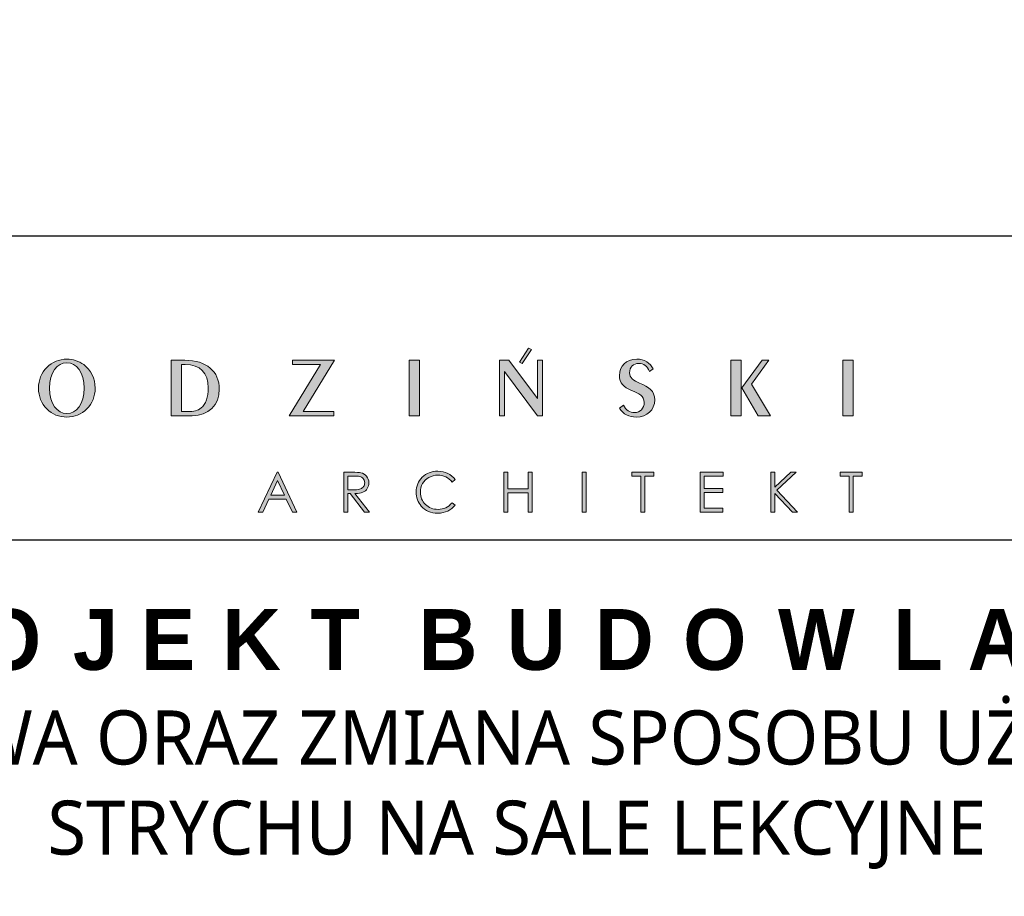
# Model space of a CAD drawing. Header units: millimetres. Extents: x -221 to 149158, y -114258 to 0.
# Tile 164 of 219: x 103523 to 104106, y -55154 to -54635. Entities that reach past the tile are written whole.
import ezdxf

# ---------------------------------------------------------------- set-up
doc = ezdxf.new("R2010")
doc.units = ezdxf.units.MM
doc.layers.get('0').update_dxf_attribs({"lineweight": 0})
doc.layers.add('A-przekrycieram.ART', color=7, linetype='Continuous', lineweight=0, true_color=0xffffff)
doc.layers.add('opis..KF', color=250, linetype='Continuous', lineweight=15)
doc.styles.add('ARCH', font='segoeuil.ttf')

# ---------------------------------------------------------------- blocks, each defined once
blk = doc.blocks.new('*U1674')
at = {"layer": 'A-przekrycieram.ART'}
h = blk.add_hatch(color=256, dxfattribs=at)
h.dxf.hatch_style = 1
h.paths.add_polyline_path([(0, 4200), (5940, 4200), (5940, 0), (0, 0)])
h.paths.add_polyline_path([(200, 4100), (5840, 4100), (5840, 100), (200, 100)], flags=16)
blk = doc.blocks.new('A$C3E4B4AA6')
at = {"layer": 'opis..KF', "lineweight": 0}
h = blk.add_hatch(color=256, dxfattribs=at)
h.dxf.hatch_style = 1
edge = h.paths.add_edge_path()
edge.add_spline(control_points=[(450.52, 40.88), (450.52, 40.88), (450.52, 59.11), (450.52, 59.11), (450.52, 59.11), (450.52, 59.11), (448.89, 59.11), (448.89, 59.11), (448.89, 59.11), (448.89, 59.11), (448.89, 46.51), (448.89, 46.51), (448.89, 46.51), (448.89, 46.51), (439.46, 59.11), (439.46, 59.11), (439.46, 59.11), (439.46, 59.11), (436.36, 59.11), (436.36, 59.11), (436.36, 59.11), (436.36, 59.11), (436.36, 40.88), (436.36, 40.88), (436.36, 40.88), (436.36, 40.88), (437.97, 40.88), (437.97, 40.88), (437.97, 40.88), (437.97, 40.88), (437.97, 55.4), (437.97, 55.4), (437.97, 55.4), (437.97, 55.4), (448.89, 40.88), (448.89, 40.88), (448.89, 40.88), (448.89, 40.88), (450.52, 40.88), (450.52, 40.88)], knot_values=[0, 0, 0, 0, 0.090909, 0.090909, 0.090909, 0.091009, 0.181818, 0.181818, 0.181818, 0.181918, 0.272727, 0.272727, 0.272727, 0.272827, 0.363636, 0.363636, 0.363636, 0.363736, 0.454545, 0.454545, 0.454545, 0.454645, 0.545455, 0.545455, 0.545455, 0.545555, 0.636364, 0.636364, 0.636364, 0.636464, 0.727273, 0.727273, 0.727273, 0.727373, 0.818182, 0.818182, 0.818182, 0.818282, 1, 1, 1, 1], degree=3, periodic=0)
edge = h.paths.add_edge_path()
edge.add_spline(control_points=[(443.87, 58.02), (443.87, 58.02), (446.85, 62.62), (446.85, 62.62), (446.85, 62.62), (446.85, 62.62), (445.89, 63.1), (445.89, 63.1), (445.89, 63.1), (445.89, 63.1), (442.91, 58.5), (442.91, 58.5), (442.91, 58.5), (442.91, 58.5), (443.87, 58.02), (443.87, 58.02)], knot_values=[0, 0, 0, 0, 0.2, 0.2, 0.2, 0.2001, 0.4, 0.4, 0.4, 0.4001, 0.6, 0.6, 0.6, 0.6001, 1, 1, 1, 1], degree=3, periodic=0)
h = blk.add_hatch(color=256, dxfattribs=at)
h.dxf.hatch_style = 1
edge = h.paths.add_edge_path()
edge.add_spline(control_points=[(303.45, 49.95), (303.45, 53.16), (302.11, 55.89), (299.68, 57.69), (299.68, 57.69), (298.04, 58.86), (296.14, 59.5), (294.15, 59.5), (294.15, 59.5), (291.66, 59.5), (289.35, 58.52), (287.59, 56.79), (287.59, 56.79), (285.79, 55.04), (284.84, 52.65), (284.84, 49.95), (284.84, 49.95), (284.84, 47.27), (285.79, 44.9), (287.54, 43.15), (287.54, 43.15), (289.35, 41.35), (291.64, 40.44), (294.15, 40.44), (294.15, 40.44), (296.63, 40.44), (298.92, 41.35), (300.72, 43.15), (300.72, 43.15), (302.5, 44.9), (303.45, 47.27), (303.45, 49.95)], knot_values=[0, 0, 0, 0, 0.111111, 0.111111, 0.111111, 0.111211, 0.222222, 0.222222, 0.222222, 0.222322, 0.333333, 0.333333, 0.333333, 0.333433, 0.444444, 0.444444, 0.444444, 0.444544, 0.555556, 0.555556, 0.555556, 0.555656, 0.666667, 0.666667, 0.666667, 0.666767, 0.777778, 0.777778, 0.777778, 0.777878, 1, 1, 1, 1], degree=3, periodic=0)
edge = h.paths.add_edge_path(flags=16)
edge.add_spline(control_points=[(299.85, 49.95), (299.85, 44.76), (297.31, 41.61), (294.15, 41.61), (294.15, 41.61), (290.95, 41.61), (288.44, 44.78), (288.44, 49.95), (288.44, 49.95), (288.44, 55.14), (290.95, 58.33), (294.15, 58.33), (294.15, 58.33), (297.31, 58.33), (299.85, 55.16), (299.85, 49.95)], knot_values=[0, 0, 0, 0, 0.2, 0.2, 0.2, 0.2001, 0.4, 0.4, 0.4, 0.4001, 0.6, 0.6, 0.6, 0.6001, 1, 1, 1, 1], degree=3, periodic=0)
h = blk.add_hatch(color=256, dxfattribs=at)
h.dxf.hatch_style = 1
edge = h.paths.add_edge_path()
edge.add_spline(control_points=[(344.26, 49.58), (344.26, 55.48), (340.09, 59.11), (332.9, 59.11), (332.9, 59.11), (332.9, 59.11), (328.45, 59.11), (328.45, 59.11), (328.45, 59.11), (328.45, 59.11), (328.45, 40.88), (328.45, 40.88), (328.45, 40.88), (328.45, 40.88), (335.34, 40.88), (335.34, 40.88), (335.34, 40.88), (340.72, 40.88), (344.26, 44.39), (344.26, 49.58)], knot_values=[0, 0, 0, 0, 0.166667, 0.166667, 0.166667, 0.166767, 0.333333, 0.333333, 0.333333, 0.333433, 0.5, 0.5, 0.5, 0.5001, 0.666667, 0.666667, 0.666667, 0.666767, 1, 1, 1, 1], degree=3, periodic=0)
edge = h.paths.add_edge_path(flags=16)
edge.add_spline(control_points=[(340.63, 50.04), (340.63, 47), (339.75, 44.71), (338.31, 43.44), (338.31, 43.44), (337.29, 42.56), (335.85, 42.25), (333.81, 42.25), (333.81, 42.25), (333.81, 42.25), (331.81, 42.25), (331.81, 42.25), (331.81, 42.25), (331.81, 42.25), (331.81, 57.74), (331.81, 57.74), (331.81, 57.74), (331.81, 57.74), (333.07, 57.74), (333.07, 57.74), (333.07, 57.74), (337.97, 57.74), (340.63, 55.01), (340.63, 50.04)], knot_values=[0, 0, 0, 0, 0.142857, 0.142857, 0.142857, 0.142957, 0.285714, 0.285714, 0.285714, 0.285814, 0.428571, 0.428571, 0.428571, 0.428671, 0.571429, 0.571429, 0.571429, 0.571529, 0.714286, 0.714286, 0.714286, 0.714386, 1, 1, 1, 1], degree=3, periodic=0)
h = blk.add_hatch(color=256, dxfattribs=at)
h.dxf.hatch_style = 1
edge = h.paths.add_edge_path()
edge.add_spline(control_points=[(382.16, 59.11), (382.16, 59.11), (368.32, 59.11), (368.32, 59.11), (368.32, 59.11), (368.32, 59.11), (368.32, 57.74), (368.32, 57.74), (368.32, 57.74), (368.32, 57.74), (377.58, 57.74), (377.58, 57.74), (377.58, 57.74), (377.58, 57.74), (367.28, 40.88), (367.28, 40.88), (367.28, 40.88), (367.28, 40.88), (381.97, 40.88), (381.97, 40.88), (381.97, 40.88), (381.97, 40.88), (381.97, 42.25), (381.97, 42.25), (381.97, 42.25), (381.97, 42.25), (371.88, 42.25), (371.88, 42.25), (371.88, 42.25), (371.88, 42.25), (382.16, 59.11), (382.16, 59.11)], knot_values=[0, 0, 0, 0, 0.111111, 0.111111, 0.111111, 0.111211, 0.222222, 0.222222, 0.222222, 0.222322, 0.333333, 0.333333, 0.333333, 0.333433, 0.444444, 0.444444, 0.444444, 0.444544, 0.555556, 0.555556, 0.555556, 0.555656, 0.666667, 0.666667, 0.666667, 0.666767, 0.777778, 0.777778, 0.777778, 0.777878, 1, 1, 1, 1], degree=3, periodic=0)
h = blk.add_hatch(color=256, dxfattribs=at)
h.dxf.hatch_style = 1
edge = h.paths.add_edge_path()
edge.add_spline(control_points=[(410.03, 40.88), (410.03, 40.88), (410.03, 59.11), (410.03, 59.11), (410.03, 59.11), (410.03, 59.11), (406.69, 59.11), (406.69, 59.11), (406.69, 59.11), (406.69, 59.11), (406.69, 40.88), (406.69, 40.88), (406.69, 40.88), (406.69, 40.88), (410.03, 40.88), (410.03, 40.88)], knot_values=[0, 0, 0, 0, 0.2, 0.2, 0.2, 0.2001, 0.4, 0.4, 0.4, 0.4001, 0.6, 0.6, 0.6, 0.6001, 1, 1, 1, 1], degree=3, periodic=0)
h = blk.add_hatch(color=256, dxfattribs=at)
h.dxf.hatch_style = 1
edge = h.paths.add_edge_path()
edge.add_spline(control_points=[(487.4, 46.07), (487.4, 49.21), (485.45, 50.31), (482.45, 51.6), (482.45, 51.6), (480.41, 52.48), (479.16, 53.28), (479.16, 55.04), (479.16, 55.04), (479.16, 56.87), (480.41, 58.11), (482.16, 58.11), (482.16, 58.11), (483.79, 58.11), (485.04, 57.18), (485.67, 55.45), (485.67, 55.45), (485.67, 55.45), (486.86, 56.26), (486.86, 56.26), (486.86, 56.26), (485.94, 58.33), (483.99, 59.5), (481.48, 59.5), (481.48, 59.5), (478.07, 59.5), (475.8, 57.18), (475.8, 54.09), (475.8, 54.09), (475.8, 51.63), (477.12, 50.31), (479.82, 49.19), (479.82, 49.19), (482.28, 48.19), (483.96, 47.53), (483.96, 45.22), (483.96, 45.22), (483.96, 43.32), (482.65, 41.91), (480.68, 41.91), (480.68, 41.91), (479.29, 41.91), (477.95, 42.76), (477.12, 44.34), (477.12, 44.34), (477.12, 44.34), (475.78, 43.39), (475.78, 43.39), (475.78, 43.39), (477.12, 41.35), (478.9, 40.44), (481.38, 40.44), (481.38, 40.44), (484.84, 40.44), (487.4, 42.78), (487.4, 46.07)], knot_values=[0, 0, 0, 0, 0.066667, 0.066667, 0.066667, 0.066767, 0.133333, 0.133333, 0.133333, 0.133433, 0.2, 0.2, 0.2, 0.2001, 0.266667, 0.266667, 0.266667, 0.266767, 0.333333, 0.333333, 0.333333, 0.333433, 0.4, 0.4, 0.4, 0.4001, 0.466667, 0.466667, 0.466667, 0.466767, 0.533333, 0.533333, 0.533333, 0.533433, 0.6, 0.6, 0.6, 0.6001, 0.666667, 0.666667, 0.666667, 0.666767, 0.733333, 0.733333, 0.733333, 0.733433, 0.8, 0.8, 0.8, 0.8001, 0.866667, 0.866667, 0.866667, 0.866767, 1, 1, 1, 1], degree=3, periodic=0)
h = blk.add_hatch(color=256, dxfattribs=at)
h.dxf.hatch_style = 1
edge = h.paths.add_edge_path()
edge.add_spline(control_points=[(525.43, 40.88), (525.43, 40.88), (519.17, 51.29), (519.17, 51.29), (519.17, 51.29), (519.17, 51.29), (524.87, 59.11), (524.87, 59.11), (524.87, 59.11), (524.87, 59.11), (522.77, 59.11), (522.77, 59.11), (522.77, 59.11), (522.77, 59.11), (516.05, 50.02), (516.05, 50.02), (516.05, 50.02), (516.05, 50.02), (521.43, 40.88), (521.43, 40.88), (521.43, 40.88), (521.43, 40.88), (525.43, 40.88), (525.43, 40.88)], knot_values=[0, 0, 0, 0, 0.142857, 0.142857, 0.142857, 0.142957, 0.285714, 0.285714, 0.285714, 0.285814, 0.428571, 0.428571, 0.428571, 0.428671, 0.571429, 0.571429, 0.571429, 0.571529, 0.714286, 0.714286, 0.714286, 0.714386, 1, 1, 1, 1], degree=3, periodic=0)
edge = h.paths.add_edge_path()
edge.add_spline(control_points=[(515.85, 40.88), (515.85, 40.88), (515.85, 59.11), (515.85, 59.11), (515.85, 59.11), (515.85, 59.11), (512.47, 59.11), (512.47, 59.11), (512.47, 59.11), (512.47, 59.11), (512.47, 40.88), (512.47, 40.88), (512.47, 40.88), (512.47, 40.88), (515.85, 40.88), (515.85, 40.88)], knot_values=[0, 0, 0, 0, 0.2, 0.2, 0.2, 0.2001, 0.4, 0.4, 0.4, 0.4001, 0.6, 0.6, 0.6, 0.6001, 1, 1, 1, 1], degree=3, periodic=0)
h = blk.add_hatch(color=256, dxfattribs=at)
h.dxf.hatch_style = 1
edge = h.paths.add_edge_path()
edge.add_spline(control_points=[(552.64, 40.88), (552.64, 40.88), (552.64, 59.11), (552.64, 59.11), (552.64, 59.11), (552.64, 59.11), (549.3, 59.11), (549.3, 59.11), (549.3, 59.11), (549.3, 59.11), (549.3, 40.88), (549.3, 40.88), (549.3, 40.88), (549.3, 40.88), (552.64, 40.88), (552.64, 40.88)], knot_values=[0, 0, 0, 0, 0.2, 0.2, 0.2, 0.2001, 0.4, 0.4, 0.4, 0.4001, 0.6, 0.6, 0.6, 0.6001, 1, 1, 1, 1], degree=3, periodic=0)
h = blk.add_hatch(color=256, dxfattribs=at)
h.dxf.hatch_style = 1
edge = h.paths.add_edge_path()
edge.add_spline(control_points=[(363.59, 22.31), (363.59, 22.31), (369.72, 9.18), (369.72, 9.18), (369.72, 9.18), (369.72, 9.18), (368.31, 9.18), (368.31, 9.18), (368.31, 9.18), (368.31, 9.18), (366.25, 13.5), (366.25, 13.5), (366.25, 13.5), (366.25, 13.5), (360.57, 13.5), (360.57, 13.5), (360.57, 13.5), (360.57, 13.5), (358.53, 9.18), (358.53, 9.18), (358.53, 9.18), (358.53, 9.18), (357.06, 9.18), (357.06, 9.18), (357.06, 9.18), (357.06, 9.18), (363.26, 22.31), (363.26, 22.31), (363.26, 22.31), (363.26, 22.31), (363.59, 22.31), (363.59, 22.31)], knot_values=[0, 0, 0, 0, 0.111111, 0.111111, 0.111111, 0.111211, 0.222222, 0.222222, 0.222222, 0.222322, 0.333333, 0.333333, 0.333333, 0.333433, 0.444444, 0.444444, 0.444444, 0.444544, 0.555556, 0.555556, 0.555556, 0.555656, 0.666667, 0.666667, 0.666667, 0.666767, 0.777778, 0.777778, 0.777778, 0.777878, 1, 1, 1, 1], degree=3, periodic=0)
edge = h.paths.add_edge_path(flags=16)
edge.add_spline(control_points=[(363.43, 19.56), (363.43, 19.56), (361.17, 14.78), (361.17, 14.78), (361.17, 14.78), (361.17, 14.78), (365.68, 14.78), (365.68, 14.78), (365.68, 14.78), (365.68, 14.78), (363.43, 19.56), (363.43, 19.56)], knot_values=[0, 0, 0, 0, 0.25, 0.25, 0.25, 0.2501, 0.5, 0.5, 0.5, 0.5001, 1, 1, 1, 1], degree=3, periodic=0)
h = blk.add_hatch(color=256, dxfattribs=at)
h.dxf.hatch_style = 1
edge = h.paths.add_edge_path()
edge.add_spline(control_points=[(385.19, 22.31), (385.19, 22.31), (387.81, 22.31), (387.81, 22.31), (387.81, 22.31), (389.27, 22.31), (390.26, 22.25), (390.78, 22.13), (390.78, 22.13), (391.56, 21.96), (392.19, 21.57), (392.68, 20.99), (392.68, 20.99), (393.17, 20.4), (393.42, 19.68), (393.42, 18.82), (393.42, 18.82), (393.42, 18.11), (393.25, 17.48), (392.91, 16.94), (392.91, 16.94), (392.58, 16.4), (392.09, 15.99), (391.47, 15.72), (391.47, 15.72), (390.84, 15.44), (389.98, 15.3), (388.87, 15.29), (388.87, 15.29), (388.87, 15.29), (393.6, 9.18), (393.6, 9.18), (393.6, 9.18), (393.6, 9.18), (391.99, 9.18), (391.99, 9.18), (391.99, 9.18), (391.99, 9.18), (387.26, 15.29), (387.26, 15.29), (387.26, 15.29), (387.26, 15.29), (386.51, 15.29), (386.51, 15.29), (386.51, 15.29), (386.51, 15.29), (386.51, 9.18), (386.51, 9.18), (386.51, 9.18), (386.51, 9.18), (385.19, 9.18), (385.19, 9.18), (385.19, 9.18), (385.19, 9.18), (385.19, 22.31), (385.19, 22.31)], knot_values=[0, 0, 0, 0, 0.066667, 0.066667, 0.066667, 0.066767, 0.133333, 0.133333, 0.133333, 0.133433, 0.2, 0.2, 0.2, 0.2001, 0.266667, 0.266667, 0.266667, 0.266767, 0.333333, 0.333333, 0.333333, 0.333433, 0.4, 0.4, 0.4, 0.4001, 0.466667, 0.466667, 0.466667, 0.466767, 0.533333, 0.533333, 0.533333, 0.533433, 0.6, 0.6, 0.6, 0.6001, 0.666667, 0.666667, 0.666667, 0.666767, 0.733333, 0.733333, 0.733333, 0.733433, 0.8, 0.8, 0.8, 0.8001, 0.866667, 0.866667, 0.866667, 0.866767, 1, 1, 1, 1], degree=3, periodic=0)
edge = h.paths.add_edge_path(flags=16)
edge.add_spline(control_points=[(386.51, 21.03), (386.51, 21.03), (386.51, 16.57), (386.51, 16.57), (386.51, 16.57), (386.51, 16.57), (388.77, 16.55), (388.77, 16.55), (388.77, 16.55), (389.65, 16.55), (390.3, 16.64), (390.72, 16.8), (390.72, 16.8), (391.14, 16.97), (391.47, 17.24), (391.71, 17.6), (391.71, 17.6), (391.94, 17.97), (392.06, 18.37), (392.06, 18.83), (392.06, 18.83), (392.06, 19.27), (391.94, 19.67), (391.7, 20.03), (391.7, 20.03), (391.47, 20.39), (391.15, 20.65), (390.76, 20.8), (390.76, 20.8), (390.38, 20.96), (389.73, 21.03), (388.83, 21.03), (388.83, 21.03), (388.83, 21.03), (386.51, 21.03), (386.51, 21.03)], knot_values=[0, 0, 0, 0, 0.1, 0.1, 0.1, 0.1001, 0.2, 0.2, 0.2, 0.2001, 0.3, 0.3, 0.3, 0.3001, 0.4, 0.4, 0.4, 0.4001, 0.5, 0.5, 0.5, 0.5001, 0.6, 0.6, 0.6, 0.6001, 0.7, 0.7, 0.7, 0.7001, 0.8, 0.8, 0.8, 0.8001, 1, 1, 1, 1], degree=3, periodic=0)
h = blk.add_hatch(color=256, dxfattribs=at)
h.dxf.hatch_style = 1
edge = h.paths.add_edge_path()
edge.add_spline(control_points=[(421.82, 19.89), (421.82, 19.89), (420.79, 19.09), (420.79, 19.09), (420.79, 19.09), (420.22, 19.84), (419.53, 20.4), (418.73, 20.79), (418.73, 20.79), (417.93, 21.17), (417.05, 21.36), (416.09, 21.36), (416.09, 21.36), (415.05, 21.36), (414.08, 21.11), (413.18, 20.61), (413.18, 20.61), (412.29, 20.1), (411.6, 19.43), (411.11, 18.58), (411.11, 18.58), (410.62, 17.73), (410.38, 16.78), (410.38, 15.72), (410.38, 15.72), (410.38, 14.12), (410.92, 12.78), (412.02, 11.71), (412.02, 11.71), (413.12, 10.64), (414.5, 10.1), (416.17, 10.1), (416.17, 10.1), (418.01, 10.1), (419.55, 10.82), (420.79, 12.26), (420.79, 12.26), (420.79, 12.26), (421.82, 11.47), (421.82, 11.47), (421.82, 11.47), (421.17, 10.64), (420.35, 9.99), (419.37, 9.54), (419.37, 9.54), (418.39, 9.08), (417.3, 8.86), (416.09, 8.86), (416.09, 8.86), (413.79, 8.86), (411.98, 9.62), (410.66, 11.15), (410.66, 11.15), (409.54, 12.44), (408.99, 14), (408.99, 15.82), (408.99, 15.82), (408.99, 17.74), (409.66, 19.36), (411.01, 20.67), (411.01, 20.67), (412.36, 21.99), (414.04, 22.64), (416.07, 22.64), (416.07, 22.64), (417.3, 22.64), (418.4, 22.4), (419.39, 21.92), (419.39, 21.92), (420.38, 21.43), (421.19, 20.76), (421.82, 19.89)], knot_values=[0, 0, 0, 0, 0.052632, 0.052632, 0.052632, 0.052732, 0.105263, 0.105263, 0.105263, 0.105363, 0.157895, 0.157895, 0.157895, 0.157995, 0.210526, 0.210526, 0.210526, 0.210626, 0.263158, 0.263158, 0.263158, 0.263258, 0.315789, 0.315789, 0.315789, 0.315889, 0.368421, 0.368421, 0.368421, 0.368521, 0.421053, 0.421053, 0.421053, 0.421153, 0.473684, 0.473684, 0.473684, 0.473784, 0.526316, 0.526316, 0.526316, 0.526416, 0.578947, 0.578947, 0.578947, 0.579047, 0.631579, 0.631579, 0.631579, 0.631679, 0.684211, 0.684211, 0.684211, 0.684311, 0.736842, 0.736842, 0.736842, 0.736942, 0.789474, 0.789474, 0.789474, 0.789574, 0.842105, 0.842105, 0.842105, 0.842205, 0.894737, 0.894737, 0.894737, 0.894837, 1, 1, 1, 1], degree=3, periodic=0)
h = blk.add_hatch(color=256, dxfattribs=at)
h.dxf.hatch_style = 1
edge = h.paths.add_edge_path()
edge.add_spline(control_points=[(437.81, 22.31), (437.81, 22.31), (439.13, 22.31), (439.13, 22.31), (439.13, 22.31), (439.13, 22.31), (439.13, 16.81), (439.13, 16.81), (439.13, 16.81), (439.13, 16.81), (445.82, 16.81), (445.82, 16.81), (445.82, 16.81), (445.82, 16.81), (445.82, 22.31), (445.82, 22.31), (445.82, 22.31), (445.82, 22.31), (447.13, 22.31), (447.13, 22.31), (447.13, 22.31), (447.13, 22.31), (447.13, 9.18), (447.13, 9.18), (447.13, 9.18), (447.13, 9.18), (445.82, 9.18), (445.82, 9.18), (445.82, 9.18), (445.82, 9.18), (445.82, 15.53), (445.82, 15.53), (445.82, 15.53), (445.82, 15.53), (439.13, 15.53), (439.13, 15.53), (439.13, 15.53), (439.13, 15.53), (439.13, 9.18), (439.13, 9.18), (439.13, 9.18), (439.13, 9.18), (437.81, 9.18), (437.81, 9.18), (437.81, 9.18), (437.81, 9.18), (437.81, 22.31), (437.81, 22.31)], knot_values=[0, 0, 0, 0, 0.076923, 0.076923, 0.076923, 0.077023, 0.153846, 0.153846, 0.153846, 0.153946, 0.230769, 0.230769, 0.230769, 0.230869, 0.307692, 0.307692, 0.307692, 0.307792, 0.384615, 0.384615, 0.384615, 0.384715, 0.461538, 0.461538, 0.461538, 0.461638, 0.538462, 0.538462, 0.538462, 0.538562, 0.615385, 0.615385, 0.615385, 0.615485, 0.692308, 0.692308, 0.692308, 0.692408, 0.769231, 0.769231, 0.769231, 0.769331, 0.846154, 0.846154, 0.846154, 0.846254, 1, 1, 1, 1], degree=3, periodic=0)
h = blk.add_hatch(color=256, dxfattribs=at)
h.dxf.hatch_style = 1
edge = h.paths.add_edge_path()
edge.add_spline(control_points=[(463.51, 22.31), (463.51, 22.31), (464.83, 22.31), (464.83, 22.31), (464.83, 22.31), (464.83, 22.31), (464.83, 9.18), (464.83, 9.18), (464.83, 9.18), (464.83, 9.18), (463.51, 9.18), (463.51, 9.18), (463.51, 9.18), (463.51, 9.18), (463.51, 22.31), (463.51, 22.31)], knot_values=[0, 0, 0, 0, 0.2, 0.2, 0.2, 0.2001, 0.4, 0.4, 0.4, 0.4001, 0.6, 0.6, 0.6, 0.6001, 1, 1, 1, 1], degree=3, periodic=0)
h = blk.add_hatch(color=256, dxfattribs=at)
h.dxf.hatch_style = 1
edge = h.paths.add_edge_path()
edge.add_spline(control_points=[(479.91, 21.03), (479.91, 21.03), (479.91, 22.31), (479.91, 22.31), (479.91, 22.31), (479.91, 22.31), (487.09, 22.31), (487.09, 22.31), (487.09, 22.31), (487.09, 22.31), (487.09, 21.03), (487.09, 21.03), (487.09, 21.03), (487.09, 21.03), (484.17, 21.03), (484.17, 21.03), (484.17, 21.03), (484.17, 21.03), (484.17, 9.18), (484.17, 9.18), (484.17, 9.18), (484.17, 9.18), (482.83, 9.18), (482.83, 9.18), (482.83, 9.18), (482.83, 9.18), (482.83, 21.03), (482.83, 21.03), (482.83, 21.03), (482.83, 21.03), (479.91, 21.03), (479.91, 21.03)], knot_values=[0, 0, 0, 0, 0.111111, 0.111111, 0.111111, 0.111211, 0.222222, 0.222222, 0.222222, 0.222322, 0.333333, 0.333333, 0.333333, 0.333433, 0.444444, 0.444444, 0.444444, 0.444544, 0.555556, 0.555556, 0.555556, 0.555656, 0.666667, 0.666667, 0.666667, 0.666767, 0.777778, 0.777778, 0.777778, 0.777878, 1, 1, 1, 1], degree=3, periodic=0)
h = blk.add_hatch(color=256, dxfattribs=at)
h.dxf.hatch_style = 1
edge = h.paths.add_edge_path()
edge.add_spline(control_points=[(502.38, 22.31), (502.38, 22.31), (509.9, 22.31), (509.9, 22.31), (509.9, 22.31), (509.9, 22.31), (509.9, 21.03), (509.9, 21.03), (509.9, 21.03), (509.9, 21.03), (503.7, 21.03), (503.7, 21.03), (503.7, 21.03), (503.7, 21.03), (503.7, 16.92), (503.7, 16.92), (503.7, 16.92), (503.7, 16.92), (509.84, 16.92), (509.84, 16.92), (509.84, 16.92), (509.84, 16.92), (509.84, 15.64), (509.84, 15.64), (509.84, 15.64), (509.84, 15.64), (503.7, 15.64), (503.7, 15.64), (503.7, 15.64), (503.7, 15.64), (503.7, 10.46), (503.7, 10.46), (503.7, 10.46), (503.7, 10.46), (509.84, 10.46), (509.84, 10.46), (509.84, 10.46), (509.84, 10.46), (509.84, 9.18), (509.84, 9.18), (509.84, 9.18), (509.84, 9.18), (502.38, 9.18), (502.38, 9.18), (502.38, 9.18), (502.38, 9.18), (502.38, 22.31), (502.38, 22.31)], knot_values=[0, 0, 0, 0, 0.076923, 0.076923, 0.076923, 0.077023, 0.153846, 0.153846, 0.153846, 0.153946, 0.230769, 0.230769, 0.230769, 0.230869, 0.307692, 0.307692, 0.307692, 0.307792, 0.384615, 0.384615, 0.384615, 0.384715, 0.461538, 0.461538, 0.461538, 0.461638, 0.538462, 0.538462, 0.538462, 0.538562, 0.615385, 0.615385, 0.615385, 0.615485, 0.692308, 0.692308, 0.692308, 0.692408, 0.769231, 0.769231, 0.769231, 0.769331, 0.846154, 0.846154, 0.846154, 0.846254, 1, 1, 1, 1], degree=3, periodic=0)
h = blk.add_hatch(color=256, dxfattribs=at)
h.dxf.hatch_style = 1
edge = h.paths.add_edge_path()
edge.add_spline(control_points=[(525.54, 22.31), (525.54, 22.31), (526.88, 22.31), (526.88, 22.31), (526.88, 22.31), (526.88, 22.31), (526.88, 17.39), (526.88, 17.39), (526.88, 17.39), (526.88, 17.39), (532.14, 22.31), (532.14, 22.31), (532.14, 22.31), (532.14, 22.31), (533.91, 22.31), (533.91, 22.31), (533.91, 22.31), (533.91, 22.31), (527.58, 16.42), (527.58, 16.42), (527.58, 16.42), (527.58, 16.42), (534.4, 9.18), (534.4, 9.18), (534.4, 9.18), (534.4, 9.18), (532.65, 9.18), (532.65, 9.18), (532.65, 9.18), (532.65, 9.18), (526.88, 15.32), (526.88, 15.32), (526.88, 15.32), (526.88, 15.32), (526.88, 9.18), (526.88, 9.18), (526.88, 9.18), (526.88, 9.18), (525.54, 9.18), (525.54, 9.18), (525.54, 9.18), (525.54, 9.18), (525.54, 22.31), (525.54, 22.31)], knot_values=[0, 0, 0, 0, 0.083333, 0.083333, 0.083333, 0.083433, 0.166667, 0.166667, 0.166667, 0.166767, 0.25, 0.25, 0.25, 0.2501, 0.333333, 0.333333, 0.333333, 0.333433, 0.416667, 0.416667, 0.416667, 0.416767, 0.5, 0.5, 0.5, 0.5001, 0.583333, 0.583333, 0.583333, 0.583433, 0.666667, 0.666667, 0.666667, 0.666767, 0.75, 0.75, 0.75, 0.7501, 0.833333, 0.833333, 0.833333, 0.833433, 1, 1, 1, 1], degree=3, periodic=0)
h = blk.add_hatch(color=256, dxfattribs=at)
h.dxf.hatch_style = 1
edge = h.paths.add_edge_path()
edge.add_spline(control_points=[(548.42, 21.03), (548.42, 21.03), (548.42, 22.31), (548.42, 22.31), (548.42, 22.31), (548.42, 22.31), (555.61, 22.31), (555.61, 22.31), (555.61, 22.31), (555.61, 22.31), (555.61, 21.03), (555.61, 21.03), (555.61, 21.03), (555.61, 21.03), (552.68, 21.03), (552.68, 21.03), (552.68, 21.03), (552.68, 21.03), (552.68, 9.18), (552.68, 9.18), (552.68, 9.18), (552.68, 9.18), (551.35, 9.18), (551.35, 9.18), (551.35, 9.18), (551.35, 9.18), (551.35, 21.03), (551.35, 21.03), (551.35, 21.03), (551.35, 21.03), (548.42, 21.03), (548.42, 21.03)], knot_values=[0, 0, 0, 0, 0.111111, 0.111111, 0.111111, 0.111211, 0.222222, 0.222222, 0.222222, 0.222322, 0.333333, 0.333333, 0.333333, 0.333433, 0.444444, 0.444444, 0.444444, 0.444544, 0.555556, 0.555556, 0.555556, 0.555656, 0.666667, 0.666667, 0.666667, 0.666767, 0.777778, 0.777778, 0.777778, 0.777878, 1, 1, 1, 1], degree=3, periodic=0)
at = {"layer": 'opis..KF', "lineweight": 30}
blk.add_lwpolyline([(0, 100), (933, 100), (933, 0), (0, 0)], close=True, dxfattribs=at)
at = {"layer": 'opis..KF', "lineweight": 0}
for points, knots in [([(443.87, 58.02), (443.87, 58.02), (446.85, 62.62), (446.85, 62.62), (446.85, 62.62), (446.85, 62.62), (445.89, 63.1), (445.89, 63.1), (445.89, 63.1), (445.89, 63.1), (442.91, 58.5), (442.91, 58.5), (442.91, 58.5), (442.91, 58.5), (443.87, 58.02), (443.87, 58.02)], [0, 0, 0, 0, 0.2, 0.2, 0.2, 0.2, 0.4, 0.4, 0.4, 0.4, 0.6, 0.6, 0.6, 0.6, 1, 1, 1, 1]), ([(303.45, 49.95), (303.45, 53.16), (302.11, 55.89), (299.68, 57.69), (299.68, 57.69), (298.04, 58.86), (296.14, 59.5), (294.15, 59.5), (294.15, 59.5), (291.66, 59.5), (289.35, 58.52), (287.59, 56.79), (287.59, 56.79), (285.79, 55.04), (284.84, 52.65), (284.84, 49.95), (284.84, 49.95), (284.84, 47.27), (285.79, 44.9), (287.54, 43.15), (287.54, 43.15), (289.35, 41.35), (291.64, 40.44), (294.15, 40.44), (294.15, 40.44), (296.63, 40.44), (298.92, 41.35), (300.72, 43.15), (300.72, 43.15), (302.5, 44.9), (303.45, 47.27), (303.45, 49.95)], [0, 0, 0, 0, 0.111111, 0.111111, 0.111111, 0.111111, 0.222222, 0.222222, 0.222222, 0.222222, 0.333333, 0.333333, 0.333333, 0.333333, 0.444444, 0.444444, 0.444444, 0.444444, 0.555556, 0.555556, 0.555556, 0.555556, 0.666667, 0.666667, 0.666667, 0.666667, 0.777778, 0.777778, 0.777778, 0.777778, 1, 1, 1, 1]), ([(299.85, 49.95), (299.85, 44.76), (297.31, 41.61), (294.15, 41.61), (294.15, 41.61), (290.95, 41.61), (288.44, 44.78), (288.44, 49.95), (288.44, 49.95), (288.44, 55.14), (290.95, 58.33), (294.15, 58.33), (294.15, 58.33), (297.31, 58.33), (299.85, 55.16), (299.85, 49.95)], [0, 0, 0, 0, 0.2, 0.2, 0.2, 0.2, 0.4, 0.4, 0.4, 0.4, 0.6, 0.6, 0.6, 0.6, 1, 1, 1, 1]), ([(344.26, 49.58), (344.26, 55.48), (340.09, 59.11), (332.9, 59.11), (332.9, 59.11), (332.9, 59.11), (328.45, 59.11), (328.45, 59.11), (328.45, 59.11), (328.45, 59.11), (328.45, 40.88), (328.45, 40.88), (328.45, 40.88), (328.45, 40.88), (335.34, 40.88), (335.34, 40.88), (335.34, 40.88), (340.72, 40.88), (344.26, 44.39), (344.26, 49.58)], [0, 0, 0, 0, 0.166667, 0.166667, 0.166667, 0.166667, 0.333333, 0.333333, 0.333333, 0.333333, 0.5, 0.5, 0.5, 0.5, 0.666667, 0.666667, 0.666667, 0.666667, 1, 1, 1, 1]), ([(382.16, 59.11), (382.16, 59.11), (368.32, 59.11), (368.32, 59.11), (368.32, 59.11), (368.32, 59.11), (368.32, 57.74), (368.32, 57.74), (368.32, 57.74), (368.32, 57.74), (377.58, 57.74), (377.58, 57.74), (377.58, 57.74), (377.58, 57.74), (367.28, 40.88), (367.28, 40.88), (367.28, 40.88), (367.28, 40.88), (381.97, 40.88), (381.97, 40.88), (381.97, 40.88), (381.97, 40.88), (381.97, 42.25), (381.97, 42.25), (381.97, 42.25), (381.97, 42.25), (371.88, 42.25), (371.88, 42.25), (371.88, 42.25), (371.88, 42.25), (382.16, 59.11), (382.16, 59.11)], [0, 0, 0, 0, 0.111111, 0.111111, 0.111111, 0.111111, 0.222222, 0.222222, 0.222222, 0.222222, 0.333333, 0.333333, 0.333333, 0.333333, 0.444444, 0.444444, 0.444444, 0.444444, 0.555556, 0.555556, 0.555556, 0.555556, 0.666667, 0.666667, 0.666667, 0.666667, 0.777778, 0.777778, 0.777778, 0.777778, 1, 1, 1, 1]), ([(410.03, 40.88), (410.03, 40.88), (410.03, 59.11), (410.03, 59.11), (410.03, 59.11), (410.03, 59.11), (406.69, 59.11), (406.69, 59.11), (406.69, 59.11), (406.69, 59.11), (406.69, 40.88), (406.69, 40.88), (406.69, 40.88), (406.69, 40.88), (410.03, 40.88), (410.03, 40.88)], [0, 0, 0, 0, 0.2, 0.2, 0.2, 0.2, 0.4, 0.4, 0.4, 0.4, 0.6, 0.6, 0.6, 0.6, 1, 1, 1, 1]), ([(450.52, 40.88), (450.52, 40.88), (450.52, 59.11), (450.52, 59.11), (450.52, 59.11), (450.52, 59.11), (448.89, 59.11), (448.89, 59.11), (448.89, 59.11), (448.89, 59.11), (448.89, 46.51), (448.89, 46.51), (448.89, 46.51), (448.89, 46.51), (439.46, 59.11), (439.46, 59.11), (439.46, 59.11), (439.46, 59.11), (436.36, 59.11), (436.36, 59.11), (436.36, 59.11), (436.36, 59.11), (436.36, 40.88), (436.36, 40.88), (436.36, 40.88), (436.36, 40.88), (437.97, 40.88), (437.97, 40.88), (437.97, 40.88), (437.97, 40.88), (437.97, 55.4), (437.97, 55.4), (437.97, 55.4), (437.97, 55.4), (448.89, 40.88), (448.89, 40.88), (448.89, 40.88), (448.89, 40.88), (450.52, 40.88), (450.52, 40.88)], [0, 0, 0, 0, 0.090909, 0.090909, 0.090909, 0.090909, 0.181818, 0.181818, 0.181818, 0.181818, 0.272727, 0.272727, 0.272727, 0.272727, 0.363636, 0.363636, 0.363636, 0.363636, 0.454545, 0.454545, 0.454545, 0.454545, 0.545455, 0.545455, 0.545455, 0.545455, 0.636364, 0.636364, 0.636364, 0.636364, 0.727273, 0.727273, 0.727273, 0.727273, 0.818182, 0.818182, 0.818182, 0.818182, 1, 1, 1, 1]), ([(487.4, 46.07), (487.4, 49.21), (485.45, 50.31), (482.45, 51.6), (482.45, 51.6), (480.41, 52.48), (479.16, 53.28), (479.16, 55.04), (479.16, 55.04), (479.16, 56.87), (480.41, 58.11), (482.16, 58.11), (482.16, 58.11), (483.79, 58.11), (485.04, 57.18), (485.67, 55.45), (485.67, 55.45), (485.67, 55.45), (486.86, 56.26), (486.86, 56.26), (486.86, 56.26), (485.94, 58.33), (483.99, 59.5), (481.48, 59.5), (481.48, 59.5), (478.07, 59.5), (475.8, 57.18), (475.8, 54.09), (475.8, 54.09), (475.8, 51.63), (477.12, 50.31), (479.82, 49.19), (479.82, 49.19), (482.28, 48.19), (483.96, 47.53), (483.96, 45.22), (483.96, 45.22), (483.96, 43.32), (482.65, 41.91), (480.68, 41.91), (480.68, 41.91), (479.29, 41.91), (477.95, 42.76), (477.12, 44.34), (477.12, 44.34), (477.12, 44.34), (475.78, 43.39), (475.78, 43.39), (475.78, 43.39), (477.12, 41.35), (478.9, 40.44), (481.38, 40.44), (481.38, 40.44), (484.84, 40.44), (487.4, 42.78), (487.4, 46.07)], [0, 0, 0, 0, 0.066667, 0.066667, 0.066667, 0.066667, 0.133333, 0.133333, 0.133333, 0.133333, 0.2, 0.2, 0.2, 0.2, 0.266667, 0.266667, 0.266667, 0.266667, 0.333333, 0.333333, 0.333333, 0.333333, 0.4, 0.4, 0.4, 0.4, 0.466667, 0.466667, 0.466667, 0.466667, 0.533333, 0.533333, 0.533333, 0.533333, 0.6, 0.6, 0.6, 0.6, 0.666667, 0.666667, 0.666667, 0.666667, 0.733333, 0.733333, 0.733333, 0.733333, 0.8, 0.8, 0.8, 0.8, 0.866667, 0.866667, 0.866667, 0.866667, 1, 1, 1, 1]), ([(515.85, 40.88), (515.85, 40.88), (515.85, 59.11), (515.85, 59.11), (515.85, 59.11), (515.85, 59.11), (512.47, 59.11), (512.47, 59.11), (512.47, 59.11), (512.47, 59.11), (512.47, 40.88), (512.47, 40.88), (512.47, 40.88), (512.47, 40.88), (515.85, 40.88), (515.85, 40.88)], [0, 0, 0, 0, 0.2, 0.2, 0.2, 0.2, 0.4, 0.4, 0.4, 0.4, 0.6, 0.6, 0.6, 0.6, 1, 1, 1, 1]), ([(525.43, 40.88), (525.43, 40.88), (519.17, 51.29), (519.17, 51.29), (519.17, 51.29), (519.17, 51.29), (524.87, 59.11), (524.87, 59.11), (524.87, 59.11), (524.87, 59.11), (522.77, 59.11), (522.77, 59.11), (522.77, 59.11), (522.77, 59.11), (516.05, 50.02), (516.05, 50.02), (516.05, 50.02), (516.05, 50.02), (521.43, 40.88), (521.43, 40.88), (521.43, 40.88), (521.43, 40.88), (525.43, 40.88), (525.43, 40.88)], [0, 0, 0, 0, 0.142857, 0.142857, 0.142857, 0.142857, 0.285714, 0.285714, 0.285714, 0.285714, 0.428571, 0.428571, 0.428571, 0.428571, 0.571429, 0.571429, 0.571429, 0.571429, 0.714286, 0.714286, 0.714286, 0.714286, 1, 1, 1, 1]), ([(552.64, 40.88), (552.64, 40.88), (552.64, 59.11), (552.64, 59.11), (552.64, 59.11), (552.64, 59.11), (549.3, 59.11), (549.3, 59.11), (549.3, 59.11), (549.3, 59.11), (549.3, 40.88), (549.3, 40.88), (549.3, 40.88), (549.3, 40.88), (552.64, 40.88), (552.64, 40.88)], [0, 0, 0, 0, 0.2, 0.2, 0.2, 0.2, 0.4, 0.4, 0.4, 0.4, 0.6, 0.6, 0.6, 0.6, 1, 1, 1, 1]), ([(340.63, 50.04), (340.63, 47), (339.75, 44.71), (338.31, 43.44), (338.31, 43.44), (337.29, 42.56), (335.85, 42.25), (333.81, 42.25), (333.81, 42.25), (333.81, 42.25), (331.81, 42.25), (331.81, 42.25), (331.81, 42.25), (331.81, 42.25), (331.81, 57.74), (331.81, 57.74), (331.81, 57.74), (331.81, 57.74), (333.07, 57.74), (333.07, 57.74), (333.07, 57.74), (337.97, 57.74), (340.63, 55.01), (340.63, 50.04)], [0, 0, 0, 0, 0.142857, 0.142857, 0.142857, 0.142857, 0.285714, 0.285714, 0.285714, 0.285714, 0.428571, 0.428571, 0.428571, 0.428571, 0.571429, 0.571429, 0.571429, 0.571429, 0.714286, 0.714286, 0.714286, 0.714286, 1, 1, 1, 1]), ([(363.59, 22.31), (363.59, 22.31), (369.72, 9.18), (369.72, 9.18), (369.72, 9.18), (369.72, 9.18), (368.31, 9.18), (368.31, 9.18), (368.31, 9.18), (368.31, 9.18), (366.25, 13.5), (366.25, 13.5), (366.25, 13.5), (366.25, 13.5), (360.57, 13.5), (360.57, 13.5), (360.57, 13.5), (360.57, 13.5), (358.53, 9.18), (358.53, 9.18), (358.53, 9.18), (358.53, 9.18), (357.06, 9.18), (357.06, 9.18), (357.06, 9.18), (357.06, 9.18), (363.26, 22.31), (363.26, 22.31), (363.26, 22.31), (363.26, 22.31), (363.59, 22.31), (363.59, 22.31)], [0, 0, 0, 0, 0.111111, 0.111111, 0.111111, 0.111111, 0.222222, 0.222222, 0.222222, 0.222222, 0.333333, 0.333333, 0.333333, 0.333333, 0.444444, 0.444444, 0.444444, 0.444444, 0.555556, 0.555556, 0.555556, 0.555556, 0.666667, 0.666667, 0.666667, 0.666667, 0.777778, 0.777778, 0.777778, 0.777778, 1, 1, 1, 1]), ([(363.43, 19.56), (363.43, 19.56), (361.17, 14.78), (361.17, 14.78), (361.17, 14.78), (361.17, 14.78), (365.68, 14.78), (365.68, 14.78), (365.68, 14.78), (365.68, 14.78), (363.43, 19.56), (363.43, 19.56)], [0, 0, 0, 0, 0.25, 0.25, 0.25, 0.25, 0.5, 0.5, 0.5, 0.5, 1, 1, 1, 1]), ([(385.19, 22.31), (385.19, 22.31), (387.81, 22.31), (387.81, 22.31), (387.81, 22.31), (389.27, 22.31), (390.26, 22.25), (390.78, 22.13), (390.78, 22.13), (391.56, 21.96), (392.19, 21.57), (392.68, 20.99), (392.68, 20.99), (393.17, 20.4), (393.42, 19.68), (393.42, 18.82), (393.42, 18.82), (393.42, 18.11), (393.25, 17.48), (392.91, 16.94), (392.91, 16.94), (392.58, 16.4), (392.09, 15.99), (391.47, 15.72), (391.47, 15.72), (390.84, 15.44), (389.98, 15.3), (388.87, 15.29), (388.87, 15.29), (388.87, 15.29), (393.6, 9.18), (393.6, 9.18), (393.6, 9.18), (393.6, 9.18), (391.99, 9.18), (391.99, 9.18), (391.99, 9.18), (391.99, 9.18), (387.26, 15.29), (387.26, 15.29), (387.26, 15.29), (387.26, 15.29), (386.51, 15.29), (386.51, 15.29), (386.51, 15.29), (386.51, 15.29), (386.51, 9.18), (386.51, 9.18), (386.51, 9.18), (386.51, 9.18), (385.19, 9.18), (385.19, 9.18), (385.19, 9.18), (385.19, 9.18), (385.19, 22.31), (385.19, 22.31)], [0, 0, 0, 0, 0.066667, 0.066667, 0.066667, 0.066667, 0.133333, 0.133333, 0.133333, 0.133333, 0.2, 0.2, 0.2, 0.2, 0.266667, 0.266667, 0.266667, 0.266667, 0.333333, 0.333333, 0.333333, 0.333333, 0.4, 0.4, 0.4, 0.4, 0.466667, 0.466667, 0.466667, 0.466667, 0.533333, 0.533333, 0.533333, 0.533333, 0.6, 0.6, 0.6, 0.6, 0.666667, 0.666667, 0.666667, 0.666667, 0.733333, 0.733333, 0.733333, 0.733333, 0.8, 0.8, 0.8, 0.8, 0.866667, 0.866667, 0.866667, 0.866667, 1, 1, 1, 1]), ([(386.51, 21.03), (386.51, 21.03), (386.51, 16.57), (386.51, 16.57), (386.51, 16.57), (386.51, 16.57), (388.77, 16.55), (388.77, 16.55), (388.77, 16.55), (389.65, 16.55), (390.3, 16.64), (390.72, 16.8), (390.72, 16.8), (391.14, 16.97), (391.47, 17.24), (391.71, 17.6), (391.71, 17.6), (391.94, 17.97), (392.06, 18.37), (392.06, 18.83), (392.06, 18.83), (392.06, 19.27), (391.94, 19.67), (391.7, 20.03), (391.7, 20.03), (391.47, 20.39), (391.15, 20.65), (390.76, 20.8), (390.76, 20.8), (390.38, 20.96), (389.73, 21.03), (388.83, 21.03), (388.83, 21.03), (388.83, 21.03), (386.51, 21.03), (386.51, 21.03)], [0, 0, 0, 0, 0.1, 0.1, 0.1, 0.1, 0.2, 0.2, 0.2, 0.2, 0.3, 0.3, 0.3, 0.3, 0.4, 0.4, 0.4, 0.4, 0.5, 0.5, 0.5, 0.5, 0.6, 0.6, 0.6, 0.6, 0.7, 0.7, 0.7, 0.7, 0.8, 0.8, 0.8, 0.8, 1, 1, 1, 1]), ([(421.82, 19.89), (421.82, 19.89), (420.79, 19.09), (420.79, 19.09), (420.79, 19.09), (420.22, 19.84), (419.53, 20.4), (418.73, 20.79), (418.73, 20.79), (417.93, 21.17), (417.05, 21.36), (416.09, 21.36), (416.09, 21.36), (415.05, 21.36), (414.08, 21.11), (413.18, 20.61), (413.18, 20.61), (412.29, 20.1), (411.6, 19.43), (411.11, 18.58), (411.11, 18.58), (410.62, 17.73), (410.38, 16.78), (410.38, 15.72), (410.38, 15.72), (410.38, 14.12), (410.92, 12.78), (412.02, 11.71), (412.02, 11.71), (413.12, 10.64), (414.5, 10.1), (416.17, 10.1), (416.17, 10.1), (418.01, 10.1), (419.55, 10.82), (420.79, 12.26), (420.79, 12.26), (420.79, 12.26), (421.82, 11.47), (421.82, 11.47), (421.82, 11.47), (421.17, 10.64), (420.35, 9.99), (419.37, 9.54), (419.37, 9.54), (418.39, 9.08), (417.3, 8.86), (416.09, 8.86), (416.09, 8.86), (413.79, 8.86), (411.98, 9.62), (410.66, 11.15), (410.66, 11.15), (409.54, 12.44), (408.99, 14), (408.99, 15.82), (408.99, 15.82), (408.99, 17.74), (409.66, 19.36), (411.01, 20.67), (411.01, 20.67), (412.36, 21.99), (414.04, 22.64), (416.07, 22.64), (416.07, 22.64), (417.3, 22.64), (418.4, 22.4), (419.39, 21.92), (419.39, 21.92), (420.38, 21.43), (421.19, 20.76), (421.82, 19.89)], [0, 0, 0, 0, 0.052632, 0.052632, 0.052632, 0.052632, 0.105263, 0.105263, 0.105263, 0.105263, 0.157895, 0.157895, 0.157895, 0.157895, 0.210526, 0.210526, 0.210526, 0.210526, 0.263158, 0.263158, 0.263158, 0.263158, 0.315789, 0.315789, 0.315789, 0.315789, 0.368421, 0.368421, 0.368421, 0.368421, 0.421053, 0.421053, 0.421053, 0.421053, 0.473684, 0.473684, 0.473684, 0.473684, 0.526316, 0.526316, 0.526316, 0.526316, 0.578947, 0.578947, 0.578947, 0.578947, 0.631579, 0.631579, 0.631579, 0.631579, 0.684211, 0.684211, 0.684211, 0.684211, 0.736842, 0.736842, 0.736842, 0.736842, 0.789474, 0.789474, 0.789474, 0.789474, 0.842105, 0.842105, 0.842105, 0.842105, 0.894737, 0.894737, 0.894737, 0.894737, 1, 1, 1, 1]), ([(437.81, 22.31), (437.81, 22.31), (439.13, 22.31), (439.13, 22.31), (439.13, 22.31), (439.13, 22.31), (439.13, 16.81), (439.13, 16.81), (439.13, 16.81), (439.13, 16.81), (445.82, 16.81), (445.82, 16.81), (445.82, 16.81), (445.82, 16.81), (445.82, 22.31), (445.82, 22.31), (445.82, 22.31), (445.82, 22.31), (447.13, 22.31), (447.13, 22.31), (447.13, 22.31), (447.13, 22.31), (447.13, 9.18), (447.13, 9.18), (447.13, 9.18), (447.13, 9.18), (445.82, 9.18), (445.82, 9.18), (445.82, 9.18), (445.82, 9.18), (445.82, 15.53), (445.82, 15.53), (445.82, 15.53), (445.82, 15.53), (439.13, 15.53), (439.13, 15.53), (439.13, 15.53), (439.13, 15.53), (439.13, 9.18), (439.13, 9.18), (439.13, 9.18), (439.13, 9.18), (437.81, 9.18), (437.81, 9.18), (437.81, 9.18), (437.81, 9.18), (437.81, 22.31), (437.81, 22.31)], [0, 0, 0, 0, 0.076923, 0.076923, 0.076923, 0.076923, 0.153846, 0.153846, 0.153846, 0.153846, 0.230769, 0.230769, 0.230769, 0.230769, 0.307692, 0.307692, 0.307692, 0.307692, 0.384615, 0.384615, 0.384615, 0.384615, 0.461538, 0.461538, 0.461538, 0.461538, 0.538462, 0.538462, 0.538462, 0.538462, 0.615385, 0.615385, 0.615385, 0.615385, 0.692308, 0.692308, 0.692308, 0.692308, 0.769231, 0.769231, 0.769231, 0.769231, 0.846154, 0.846154, 0.846154, 0.846154, 1, 1, 1, 1]), ([(463.51, 22.31), (463.51, 22.31), (464.83, 22.31), (464.83, 22.31), (464.83, 22.31), (464.83, 22.31), (464.83, 9.18), (464.83, 9.18), (464.83, 9.18), (464.83, 9.18), (463.51, 9.18), (463.51, 9.18), (463.51, 9.18), (463.51, 9.18), (463.51, 22.31), (463.51, 22.31)], [0, 0, 0, 0, 0.2, 0.2, 0.2, 0.2, 0.4, 0.4, 0.4, 0.4, 0.6, 0.6, 0.6, 0.6, 1, 1, 1, 1]), ([(479.91, 21.03), (479.91, 21.03), (479.91, 22.31), (479.91, 22.31), (479.91, 22.31), (479.91, 22.31), (487.09, 22.31), (487.09, 22.31), (487.09, 22.31), (487.09, 22.31), (487.09, 21.03), (487.09, 21.03), (487.09, 21.03), (487.09, 21.03), (484.17, 21.03), (484.17, 21.03), (484.17, 21.03), (484.17, 21.03), (484.17, 9.18), (484.17, 9.18), (484.17, 9.18), (484.17, 9.18), (482.83, 9.18), (482.83, 9.18), (482.83, 9.18), (482.83, 9.18), (482.83, 21.03), (482.83, 21.03), (482.83, 21.03), (482.83, 21.03), (479.91, 21.03), (479.91, 21.03)], [0, 0, 0, 0, 0.111111, 0.111111, 0.111111, 0.111111, 0.222222, 0.222222, 0.222222, 0.222222, 0.333333, 0.333333, 0.333333, 0.333333, 0.444444, 0.444444, 0.444444, 0.444444, 0.555556, 0.555556, 0.555556, 0.555556, 0.666667, 0.666667, 0.666667, 0.666667, 0.777778, 0.777778, 0.777778, 0.777778, 1, 1, 1, 1]), ([(502.38, 22.31), (502.38, 22.31), (509.9, 22.31), (509.9, 22.31), (509.9, 22.31), (509.9, 22.31), (509.9, 21.03), (509.9, 21.03), (509.9, 21.03), (509.9, 21.03), (503.7, 21.03), (503.7, 21.03), (503.7, 21.03), (503.7, 21.03), (503.7, 16.92), (503.7, 16.92), (503.7, 16.92), (503.7, 16.92), (509.84, 16.92), (509.84, 16.92), (509.84, 16.92), (509.84, 16.92), (509.84, 15.64), (509.84, 15.64), (509.84, 15.64), (509.84, 15.64), (503.7, 15.64), (503.7, 15.64), (503.7, 15.64), (503.7, 15.64), (503.7, 10.46), (503.7, 10.46), (503.7, 10.46), (503.7, 10.46), (509.84, 10.46), (509.84, 10.46), (509.84, 10.46), (509.84, 10.46), (509.84, 9.18), (509.84, 9.18), (509.84, 9.18), (509.84, 9.18), (502.38, 9.18), (502.38, 9.18), (502.38, 9.18), (502.38, 9.18), (502.38, 22.31), (502.38, 22.31)], [0, 0, 0, 0, 0.076923, 0.076923, 0.076923, 0.076923, 0.153846, 0.153846, 0.153846, 0.153846, 0.230769, 0.230769, 0.230769, 0.230769, 0.307692, 0.307692, 0.307692, 0.307692, 0.384615, 0.384615, 0.384615, 0.384615, 0.461538, 0.461538, 0.461538, 0.461538, 0.538462, 0.538462, 0.538462, 0.538462, 0.615385, 0.615385, 0.615385, 0.615385, 0.692308, 0.692308, 0.692308, 0.692308, 0.769231, 0.769231, 0.769231, 0.769231, 0.846154, 0.846154, 0.846154, 0.846154, 1, 1, 1, 1]), ([(525.54, 22.31), (525.54, 22.31), (526.88, 22.31), (526.88, 22.31), (526.88, 22.31), (526.88, 22.31), (526.88, 17.39), (526.88, 17.39), (526.88, 17.39), (526.88, 17.39), (532.14, 22.31), (532.14, 22.31), (532.14, 22.31), (532.14, 22.31), (533.91, 22.31), (533.91, 22.31), (533.91, 22.31), (533.91, 22.31), (527.58, 16.42), (527.58, 16.42), (527.58, 16.42), (527.58, 16.42), (534.4, 9.18), (534.4, 9.18), (534.4, 9.18), (534.4, 9.18), (532.65, 9.18), (532.65, 9.18), (532.65, 9.18), (532.65, 9.18), (526.88, 15.32), (526.88, 15.32), (526.88, 15.32), (526.88, 15.32), (526.88, 9.18), (526.88, 9.18), (526.88, 9.18), (526.88, 9.18), (525.54, 9.18), (525.54, 9.18), (525.54, 9.18), (525.54, 9.18), (525.54, 22.31), (525.54, 22.31)], [0, 0, 0, 0, 0.083333, 0.083333, 0.083333, 0.083333, 0.166667, 0.166667, 0.166667, 0.166667, 0.25, 0.25, 0.25, 0.25, 0.333333, 0.333333, 0.333333, 0.333333, 0.416667, 0.416667, 0.416667, 0.416667, 0.5, 0.5, 0.5, 0.5, 0.583333, 0.583333, 0.583333, 0.583333, 0.666667, 0.666667, 0.666667, 0.666667, 0.75, 0.75, 0.75, 0.75, 0.833333, 0.833333, 0.833333, 0.833333, 1, 1, 1, 1]), ([(548.42, 21.03), (548.42, 21.03), (548.42, 22.31), (548.42, 22.31), (548.42, 22.31), (548.42, 22.31), (555.61, 22.31), (555.61, 22.31), (555.61, 22.31), (555.61, 22.31), (555.61, 21.03), (555.61, 21.03), (555.61, 21.03), (555.61, 21.03), (552.68, 21.03), (552.68, 21.03), (552.68, 21.03), (552.68, 21.03), (552.68, 9.18), (552.68, 9.18), (552.68, 9.18), (552.68, 9.18), (551.35, 9.18), (551.35, 9.18), (551.35, 9.18), (551.35, 9.18), (551.35, 21.03), (551.35, 21.03), (551.35, 21.03), (551.35, 21.03), (548.42, 21.03), (548.42, 21.03)], [0, 0, 0, 0, 0.111111, 0.111111, 0.111111, 0.111111, 0.222222, 0.222222, 0.222222, 0.222222, 0.333333, 0.333333, 0.333333, 0.333333, 0.444444, 0.444444, 0.444444, 0.444444, 0.555556, 0.555556, 0.555556, 0.555556, 0.666667, 0.666667, 0.666667, 0.666667, 0.777778, 0.777778, 0.777778, 0.777778, 1, 1, 1, 1])]:
    blk.add_open_spline(points, degree=3, knots=knots, dxfattribs=at)

msp = doc.modelspace()

# ---------------------------------------------------------------- linework, layer by layer
at = {"layer": 'opis..KF'}
msp.add_lwpolyline([(104702.86, -54943.26), (103021.73, -54943.26), (103021.73, -55168.26), (104702.86, -55168.26)], close=True, dxfattribs=at)

# ---------------------------------------------------------------- block references
at = {"xscale": 2, "yscale": 2, "zscale": 2}
msp.add_blockref('*U1674', (93022.86, -56225.76), dxfattribs=at)
at = {"layer": 'opis..KF', "xscale": 1.8, "yscale": 1.8, "zscale": 1.8}
msp.add_blockref('A$C3E4B4AA6', (103021.73, -54943.26), dxfattribs=at)

# ---------------------------------------------------------------- texts
at = {"layer": 'opis..KF', "insert": (103817.52, -55061.04), "char_height": 36, "width": 1819.3166, "attachment_point": 5, "style": 'ARCH'}
msp.add_mtext('\\A1;{\\fCentury Gothic|b1|i0|c238|p34;\\T1.5;PROJEKT BUDOWLANY\\P\\fSegoe UI Light|b0|i0|c238|p34;\\H0.88889x;\\T1;PRZEBUDOWA ORAZ ZMIANA SPOSOBU UŻYTKOWANIA \\PSTRYCHU NA SALE LEKCYJNE}', dxfattribs=at)

doc.saveas('drawing.dxf')
